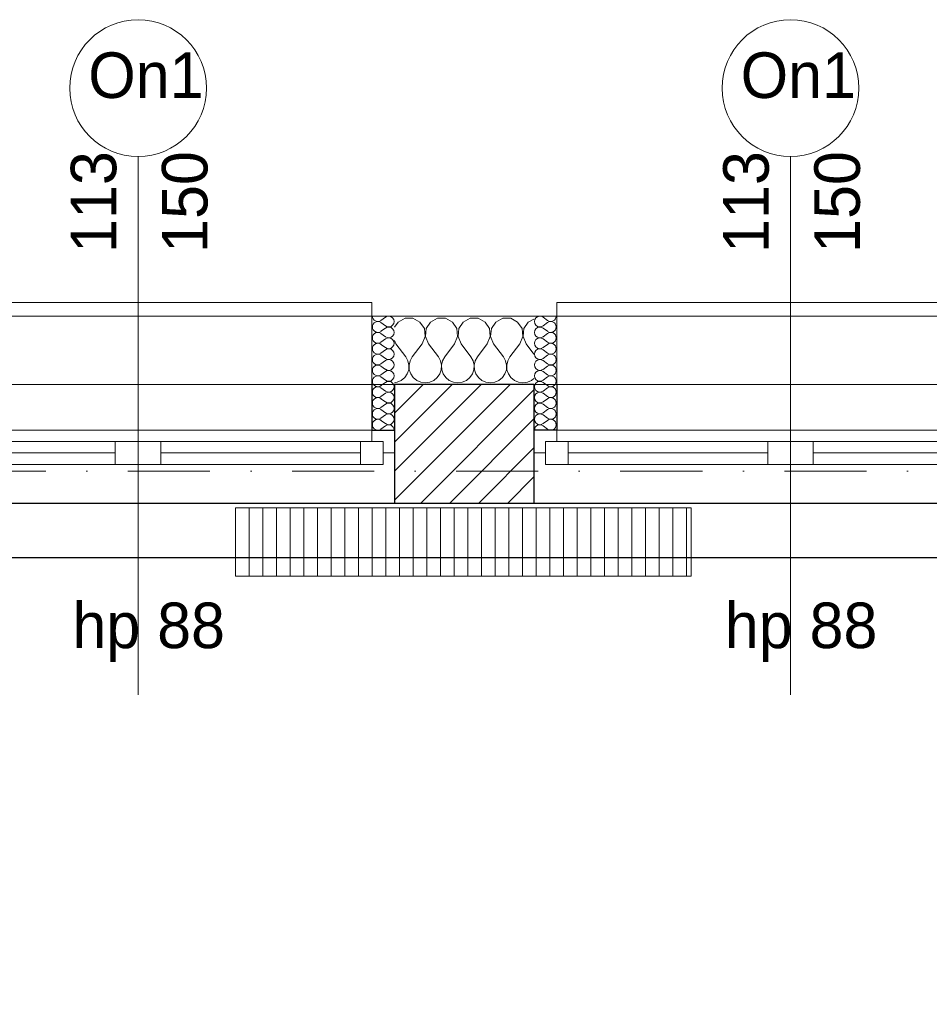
# Model space of a CAD drawing. Header units: millimetres. Extents: x 172139 to 266886, y 89525 to 138225.
# Tile 76 of 94: x 213681 to 215677, y 120167 to 122326. Entities that reach past the tile are written whole.
import ezdxf
from ezdxf.enums import TextEntityAlignment as Align

# ---------------------------------------------------------------- set-up
doc = ezdxf.new("R2010")
doc.units = ezdxf.units.MM
doc.header["$MEASUREMENT"] = 0
doc.linetypes.add('Kropki i Kreski', pattern=[360, 180, -90, 0, -90])
for name, color, linetype in [('Konstrukcja - Siatki mod', 7, 'Continuous'), ('KR_INW', 7, 'Continuous'), ('NAPIS_SODON', 7, 'Continuous'), ('Okna ArchiCADa', 7, 'Continuous'), ('Znaczniki okien ArchiCADa', 7, 'Continuous')]:
    doc.layers.add(name, color=color, linetype=linetype)
for name, color, linetype, lineweight, true_color in [('Konstrukcja - Siatki mod_Nr_pióra__48', 7, 'Continuous', 15, 0xa80f02), ('KR_INW_Nr_pióra__102', 7, 'Continuous', 5, 0xcccccc), ('Okna ArchiCADa_Nr_pióra__61', 7, 'Continuous', 13, 0x6a6a6a), ('Okna ArchiCADa_Nr_pióra__64', 7, 'Continuous', 13, 0x41c341), ('W_KAN_GRZEJNIKI_Nr_pióra__24', 7, 'Continuous', 15, 0x029e21), ('W_KAN_GRZEJNIKI_Nr_pióra__4', 7, 'Continuous', 13, 0x029e21), ('Znaczniki okien ArchiCADa_Nr_pióra__20', 7, 'Continuous', 13, 0xb00000), ('Znaczniki okien ArchiCADa_Nr_pióra__44', 7, 'Continuous', 13, 0x029e21)]:
    doc.layers.add(name, color=color, linetype=linetype, lineweight=lineweight, true_color=true_color)
for name, color, linetype, lineweight in [('KR_INW_Nr_pióra__101', 252, 'Continuous', 5), ('KR_INW_Nr_pióra__27', 7, 'Continuous', 25), ('KR_INW_Nr_pióra__47', 7, 'Continuous', 15), ('NAPIS_SODON_Nr_pióra__1', 7, 'Continuous', 13), ('NAPIS_SODON_Nr_pióra__121', 255, 'Continuous', 0), ('Okna ArchiCADa_Nr_pióra__27', 7, 'Continuous', 25), ('STREFA_NOWE_POM_Nr_pióra__121', 255, 'Continuous', 0), ('Znaczniki okien ArchiCADa_Nr_pióra__7', 7, 'Continuous', 13)]:
    doc.layers.add(name, color=color, linetype=linetype, lineweight=lineweight)
doc.styles.add('GENERATED_STYLE_1', font='txt')

# ---------------------------------------------------------------- blocks, each defined once
blk = doc.blocks.new('Strop_1', base_point=(179225, 121523.3))
at = {"layer": 'NAPIS_SODON_Nr_pióra__1', "linetype": 'Continuous', "flags": 128}
blk.add_lwpolyline([(179225, 121523.3), (179225.9, 107003.8), (250898.3, 107008.3), (250897.4, 121527.8)], close=True, dxfattribs=at)
blk = doc.blocks.new('Strop_2', base_point=(188316, 115154.1))
at = {"layer": 'NAPIS_SODON_Nr_pióra__121', "linetype": 'Continuous', "flags": 128}
blk.add_lwpolyline([(205315.4, 121145.6), (224463.2, 121145.6), (224463.2, 120284.7), (224843.2, 120284.7), (224843.2, 121525.6), (230445.6, 121525.6), (230445.6, 120284.7), (230445.6, 115394.1), (230442.2, 115394.1), (230443.9, 117003.9), (226439, 117009.8), (226379.4, 115221.6), (224893.2, 115252.5), (224893.2, 113397.6), (205242.2, 113397.6)], dxfattribs=at)
blk = doc.blocks.new('*X110')
at = {"layer": 'KR_INW_Nr_pióra__102', "linetype": 'Continuous'}
for p, q in [((214511.7, 121662.7), (214504, 121651.2)), ((214527, 121670.9), (214511.7, 121662.7)), ((214544.4, 121670.9), (214527, 121670.9)), ((214559.7, 121662.7), (214544.4, 121670.9)), ((214569.4, 121648.2), (214559.7, 121662.7)), ((214583.1, 121662.7), (214573.5, 121648.2)), ((214598.4, 121670.9), (214583.1, 121662.7)), ((214615.8, 121670.9), (214598.4, 121670.9)), ((214631.2, 121662.7), (214615.8, 121670.9)), ((214640.8, 121648.2), (214631.2, 121662.7)), ((214654.5, 121662.7), (214644.9, 121648.2)), ((214669.9, 121670.9), (214654.5, 121662.7)), ((214687.3, 121670.9), (214669.9, 121670.9)), ((214702.6, 121662.7), (214687.3, 121670.9)), ((214712.2, 121648.2), (214702.6, 121662.7)), ((214726, 121662.7), (214716.3, 121648.2)), ((214741.3, 121670.9), (214726, 121662.7)), ((214758.7, 121670.9), (214741.3, 121670.9)), ((214774, 121662.7), (214758.7, 121670.9)), ((214783.7, 121648.2), (214774, 121662.7)), ((214797.4, 121662.7), (214787.8, 121648.2)), ((214809.7, 121669.3), (214797.4, 121662.7)), ((214571, 121630.9), (214569.4, 121648.2)), ((214573.5, 121648.2), (214571.8, 121630.9)), ((214642.4, 121630.9), (214640.8, 121648.2)), ((214644.9, 121648.2), (214643.3, 121630.9)), ((214713.9, 121630.9), (214712.2, 121648.2)), ((214716.3, 121648.2), (214714.7, 121630.9)), ((214785.3, 121630.9), (214783.7, 121648.2)), ((214787.8, 121648.2), (214786.1, 121630.9)), ((214504, 121622.4), (214507.1, 121614.9)), ((214507.1, 121614.9), (214528.6, 121586.3)), ((214564.3, 121614.9), (214542.9, 121586.3)), ((214564.3, 121614.9), (214571, 121630.9)), ((214571.8, 121630.9), (214578.6, 121614.9)), ((214578.6, 121614.9), (214600, 121586.3)), ((214635.7, 121614.9), (214614.3, 121586.3)), ((214635.7, 121614.9), (214642.4, 121630.9)), ((214643.3, 121630.9), (214650, 121614.9)), ((214650, 121614.9), (214671.4, 121586.3)), ((214707.1, 121614.9), (214685.7, 121586.3)), ((214707.1, 121614.9), (214713.9, 121630.9)), ((214714.7, 121630.9), (214721.4, 121614.9)), ((214721.4, 121614.9), (214742.9, 121586.3)), ((214778.6, 121614.9), (214757.1, 121586.3)), ((214778.6, 121614.9), (214785.3, 121630.9)), ((214786.1, 121630.9), (214792.9, 121614.9)), ((214792.9, 121614.9), (214809.7, 121592.4)), ((214533.3, 121577.7), (214528.6, 121586.3)), ((214535.6, 121568.1), (214533.3, 121577.7)), ((214535.1, 121558.2), (214535.6, 121568.1)), ((214538.1, 121577.7), (214535.9, 121568.1)), ((214535.9, 121568.1), (214536.3, 121558.2)), ((214542.9, 121586.3), (214538.1, 121577.7)), ((214604.8, 121577.7), (214600, 121586.3)), ((214607, 121568.1), (214604.8, 121577.7)), ((214606.5, 121558.2), (214607, 121568.1)), ((214609.5, 121577.7), (214607.3, 121568.1)), ((214607.3, 121568.1), (214607.8, 121558.2)), ((214614.3, 121586.3), (214609.5, 121577.7)), ((214676.2, 121577.7), (214671.4, 121586.3)), ((214678.4, 121568.1), (214676.2, 121577.7)), ((214677.9, 121558.2), (214678.4, 121568.1)), ((214680.9, 121577.7), (214678.7, 121568.1)), ((214678.7, 121568.1), (214679.2, 121558.2)), ((214685.7, 121586.3), (214680.9, 121577.7)), ((214747.6, 121577.7), (214742.9, 121586.3)), ((214749.9, 121568.1), (214747.6, 121577.7)), ((214749.4, 121558.2), (214749.9, 121568.1)), ((214752.4, 121577.7), (214750.1, 121568.1)), ((214750.1, 121568.1), (214750.6, 121558.2)), ((214757.1, 121586.3), (214752.4, 121577.7)), ((214526.4, 121540.8), (214531.9, 121548.9)), ((214531.9, 121548.9), (214535.1, 121558.2)), ((214536.3, 121558.2), (214539.5, 121548.9)), ((214539.5, 121548.9), (214545.1, 121540.8)), ((214597.8, 121540.8), (214603.4, 121548.9)), ((214603.4, 121548.9), (214606.5, 121558.2)), ((214607.8, 121558.2), (214610.9, 121548.9)), ((214610.9, 121548.9), (214616.5, 121540.8)), ((214669.2, 121540.8), (214674.8, 121548.9)), ((214674.8, 121548.9), (214677.9, 121558.2)), ((214679.2, 121558.2), (214682.3, 121548.9)), ((214682.3, 121548.9), (214687.9, 121540.8)), ((214740.6, 121540.8), (214746.2, 121548.9)), ((214746.2, 121548.9), (214749.4, 121558.2)), ((214750.6, 121558.2), (214753.8, 121548.9)), ((214753.8, 121548.9), (214759.4, 121540.8)), ((214504, 121529.7), (214509.8, 121530.5)), ((214509.8, 121530.5), (214518.8, 121534.5)), ((214518.8, 121534.5), (214526.4, 121540.8)), ((214545.1, 121540.8), (214552.7, 121534.5)), ((214552.7, 121534.5), (214561.7, 121530.5)), ((214561.7, 121530.5), (214571.4, 121529.2)), ((214571.4, 121529.2), (214581.2, 121530.5)), ((214581.2, 121530.5), (214590.2, 121534.5)), ((214590.2, 121534.5), (214597.8, 121540.8)), ((214616.5, 121540.8), (214624.1, 121534.5)), ((214624.1, 121534.5), (214633.1, 121530.5)), ((214633.1, 121530.5), (214642.9, 121529.2)), ((214642.9, 121529.2), (214652.6, 121530.5)), ((214652.6, 121530.5), (214661.6, 121534.5)), ((214661.6, 121534.5), (214669.2, 121540.8)), ((214687.9, 121540.8), (214695.5, 121534.5)), ((214695.5, 121534.5), (214704.5, 121530.5)), ((214704.5, 121530.5), (214714.3, 121529.2)), ((214714.3, 121529.2), (214724, 121530.5)), ((214724, 121530.5), (214733.1, 121534.5)), ((214733.1, 121534.5), (214740.6, 121540.8)), ((214759.4, 121540.8), (214766.9, 121534.5)), ((214766.9, 121534.5), (214776, 121530.5)), ((214776, 121530.5), (214785.7, 121529.2)), ((214785.7, 121529.2), (214795.5, 121530.5)), ((214795.5, 121530.5), (214804.5, 121534.5)), ((214804.5, 121534.5), (214809.7, 121538.9))]:
    blk.add_line(p, q, dxfattribs=at)
blk = doc.blocks.new('*X124')
at = {"layer": 'KR_INW_Nr_pióra__102', "linetype": 'Continuous'}
for p, q in [((214830, 121673.2), (214839.5, 121666.1)), ((214830, 121654.2), (214839.5, 121661.3)), ((214830, 121649.4), (214839.5, 121642.3)), ((214830, 121630.4), (214839.5, 121637.5)), ((214830, 121625.6), (214839.5, 121618.5)), ((214830, 121606.5), (214839.5, 121613.7)), ((214830, 121601.8), (214839.5, 121594.6)), ((214830, 121582.7), (214839.5, 121589.9)), ((214830, 121578), (214839.5, 121570.8)), ((214830, 121558.9), (214839.5, 121566.1)), ((214830, 121554.2), (214839.5, 121547)), ((214830, 121535.1), (214839.5, 121542.3)), ((214830, 121530.4), (214839.5, 121523.2)), ((214830, 121511.3), (214839.5, 121518.5)), ((214830, 121506.5), (214839.5, 121499.4)), ((214830, 121487.5), (214839.5, 121494.6)), ((214830, 121482.7), (214839.5, 121475.6)), ((214830, 121463.7), (214839.5, 121470.8)), ((214830, 121458.9), (214839.5, 121451.8)), ((214830, 121439.9), (214839.5, 121447)), ((214830, 121435.1), (214839.5, 121428))]:
    blk.add_line(p, q, dxfattribs=at)
for centre, start, end in [((214822.8, 121663.7), 53.1301, 306.8699), ((214846.6, 121675.6), 233.1301, 0), ((214846.6, 121651.8), 0, 126.8699), ((214822.8, 121639.9), 53.1301, 306.8699), ((214846.6, 121651.8), 233.1301, 0), ((214846.6, 121628), 0, 126.8699), ((214822.8, 121616.1), 53.1301, 306.8699), ((214846.6, 121628), 233.1301, 0), ((214846.6, 121604.2), 0, 126.8699), ((214822.8, 121592.3), 53.1301, 306.8699), ((214846.6, 121604.2), 233.1301, 0), ((214846.6, 121580.4), 0, 126.8699), ((214822.8, 121568.5), 53.1301, 306.8699), ((214846.6, 121580.4), 233.1301, 0), ((214846.6, 121556.5), 0, 126.8699), ((214822.8, 121544.6), 53.1301, 306.8699), ((214846.6, 121556.5), 233.1301, 0), ((214822.8, 121520.8), 53.1301, 306.8699), ((214846.6, 121532.7), 0, 126.8699), ((214846.6, 121532.7), 233.1301, 0), ((214822.8, 121497), 53.1301, 306.8699), ((214846.6, 121508.9), 0, 126.8699), ((214846.6, 121508.9), 233.1301, 0), ((214822.8, 121473.2), 53.1301, 306.8699), ((214846.6, 121485.1), 0, 126.8699), ((214846.6, 121485.1), 233.1301, 0), ((214822.8, 121449.4), 53.1301, 306.8699), ((214846.6, 121461.3), 0, 126.8699), ((214846.6, 121461.3), 233.1301, 0), ((214846.6, 121437.5), 0, 126.8699), ((214822.8, 121425.6), 53.1301, 180), ((214846.6, 121437.5), 233.1301, 0)]:
    blk.add_arc(centre, 11.9, start, end, dxfattribs=at)
blk = doc.blocks.new('*X127')
at = {"layer": 'KR_INW_Nr_pióra__102', "linetype": 'Continuous'}
for p, q in [((214483.8, 121673.2), (214474.2, 121666.1)), ((214483.8, 121654.2), (214474.2, 121661.3)), ((214483.8, 121649.4), (214474.2, 121642.3)), ((214483.8, 121630.4), (214474.2, 121637.5)), ((214483.8, 121625.6), (214474.2, 121618.5)), ((214483.8, 121606.5), (214474.2, 121613.7)), ((214483.8, 121601.8), (214474.2, 121594.6)), ((214483.8, 121582.7), (214474.2, 121589.9)), ((214483.8, 121578), (214474.2, 121570.8)), ((214483.8, 121558.9), (214474.2, 121566.1)), ((214483.8, 121554.2), (214474.2, 121547)), ((214483.8, 121535.1), (214474.2, 121542.3)), ((214483.8, 121530.4), (214474.2, 121523.2)), ((214483.8, 121511.3), (214474.2, 121518.5)), ((214483.8, 121506.5), (214474.2, 121499.4)), ((214483.8, 121487.5), (214474.2, 121494.6)), ((214483.8, 121482.7), (214474.2, 121475.6)), ((214483.8, 121463.7), (214474.2, 121470.8)), ((214483.8, 121458.9), (214474.2, 121451.8)), ((214483.8, 121439.9), (214474.2, 121447)), ((214483.8, 121435.1), (214474.2, 121428))]:
    blk.add_line(p, q, dxfattribs=at)
for centre, start, end in [((214467.1, 121675.6), 180, 306.8699), ((214490.9, 121663.7), 233.1301, 126.8699), ((214467.1, 121651.8), 53.1301, 180), ((214467.1, 121651.8), 180, 306.8699), ((214467.1, 121628), 53.1301, 180), ((214490.9, 121639.9), 233.1301, 126.8699), ((214467.1, 121628), 180, 306.8699), ((214467.1, 121604.2), 53.1301, 180), ((214490.9, 121616.1), 233.1301, 126.8699), ((214467.1, 121604.2), 180, 306.8699), ((214467.1, 121580.4), 53.1301, 180), ((214490.9, 121592.3), 233.1301, 126.8699), ((214467.1, 121580.4), 180, 306.8699), ((214467.1, 121556.5), 53.1301, 180), ((214490.9, 121568.5), 233.1301, 126.8699), ((214467.1, 121556.5), 180, 306.8699), ((214490.9, 121544.6), 233.1301, 126.8699), ((214467.1, 121532.7), 53.1301, 180), ((214467.1, 121532.7), 180, 306.8699), ((214490.9, 121520.8), 233.1301, 126.8699), ((214467.1, 121508.9), 53.1301, 180), ((214467.1, 121508.9), 180, 306.8699), ((214490.9, 121497), 233.1301, 126.8699), ((214467.1, 121485.1), 53.1301, 180), ((214467.1, 121485.1), 180, 306.8699), ((214490.9, 121473.2), 233.1301, 126.8699), ((214467.1, 121461.3), 53.1301, 180), ((214467.1, 121461.3), 180, 306.8699), ((214490.9, 121449.4), 233.1301, 126.8699), ((214467.1, 121437.5), 53.1301, 180), ((214467.1, 121437.5), 180, 306.8699), ((214490.9, 121425.6), 0, 126.8699)]:
    blk.add_arc(centre, 11.9, start, end, dxfattribs=at)
blk = doc.blocks.new('Okno dwuskrzydłowe 19')
at = {"layer": 'Okna ArchiCADa_Nr_pióra__64', "linetype": 'Continuous'}
for p, q in [((-562.8, 230), (562.8, 230)), ((-537.8, 25), (-487.8, 25)), ((-537.8, -25), (-537.8, 25)), ((-487.8, 25), (-50, 25)), ((-487.8, 25), (-487.8, -25)), ((-487.8, 25), (-50, 25)), ((-50, -25), (-50, 25)), ((-50, 25), (0, 25)), ((0, 25), (0, -25)), ((0, 25), (50, 25)), ((0, -25), (0, 25)), ((50, 25), (487.8, 25)), ((50, 25), (50, -25)), ((50, 25), (487.8, 25)), ((487.8, -25), (487.8, 25)), ((487.8, 25), (537.8, 25)), ((537.8, 25), (537.8, -25)), ((-562.8, 0), (-537.8, 0)), ((-562.8, -50), (-562.8, 0)), ((-537.8, 0), (-537.8, -25)), ((-487.8, 0), (-50, 0)), ((50, 0), (487.8, 0)), ((537.8, -25), (537.8, 0)), ((537.8, 0), (562.8, 0)), ((562.8, -50), (562.8, 0)), ((-537.8, -25), (-512.8, -25)), ((-487.8, -25), (-537.8, -25)), ((-512.8, -25), (-512.8, -50)), ((-50, -25), (-487.8, -25)), ((0, -25), (-50, -25)), ((50, -25), (0, -25)), ((487.8, -25), (50, -25)), ((537.8, -25), (487.8, -25)), ((512.8, -50), (512.8, -25)), ((512.8, -25), (537.8, -25)), ((-512.8, -50), (-562.8, -50)), ((-512.8, -50), (-562.8, -50)), ((0, -50), (-512.8, -50)), ((512.8, -50), (0, -50)), ((562.8, -50), (512.8, -50)), ((512.8, -50), (562.8, -50)), ((-512.8, -300), (512.8, -300)), ((-512.8, -300), (-512.8, -330)), ((512.8, -330), (512.8, -300)), ((-512.8, -330), (512.8, -330))]:
    blk.add_line(p, q, dxfattribs=at)
blk = doc.blocks.new('Znacznik O 19')
at = {"layer": 'Znaczniki okien ArchiCADa_Nr_pióra__20', "linetype": 'Continuous'}
blk.add_line((0, 350), (0, -830), dxfattribs=at)
at = {"layer": 'Znaczniki okien ArchiCADa_Nr_pióra__44', "linetype": 'Continuous'}
for start, end in [(0, 180), (180, 0)]:
    blk.add_arc((0, 500), 150, start, end, dxfattribs=at)
at = {"layer": 'Znaczniki okien ArchiCADa_Nr_pióra__7', "style": 'GENERATED_STYLE_1'}
for tag, p in [('AC_MarkerText_2', (-17.6, 138.6)), ('AC_MarkerText_3', (182.4, 138.7))]:
    blk.add_attdef(tag, text='', height=100, rotation=90, dxfattribs=at).set_placement(p, align=Align.BOTTOM_LEFT)
for tag, p in [('AC_WIDO_ID', (-109.2, 448.3)), ('AC_MarkerText_4', (-144, -758))]:
    blk.add_attdef(tag, text='', height=100, dxfattribs=at).set_placement(p, align=Align.BOTTOM_LEFT)
blk = doc.blocks.new('Wnęka sklepiona płasko 19_3')
at = {"layer": 'Okna ArchiCADa_Nr_pióra__27', "linetype": 'Continuous'}
for p, q in [((-1278.5, 250), (-1278.5, 130)), ((1278.5, 250), (-1278.5, 250)), ((1278.5, 130), (1278.5, 250)), ((-1278.5, 130), (1278.5, 130))]:
    blk.add_line(p, q, dxfattribs=at)
at = {"layer": 'Okna ArchiCADa_Nr_pióra__61', "linetype": 'Continuous'}
blk.add_line((-1278.5, 250), (1278.5, 250), dxfattribs=at)
blk = doc.blocks.new('Ściana_1', base_point=(179075.1, 121675.6))
at = {"layer": 'KR_INW_Nr_pióra__101', "linetype": 'Continuous'}
h = blk.add_hatch(dxfattribs=at)
h.set_pattern_fill('Cegła_licówka', color=256, style=0, pattern_type=2)
h.set_pattern_definition([(45, (0, 0), (-31.819804, 31.819804), [])])
h.paths.add_polyline_path([(214504, 121375.6), (214504, 121265.6), (214809.7, 121265.6), (214809.7, 121375.6), (214809.7, 121425.6), (214809.7, 121525.6), (214504, 121525.6), (214504, 121425.6)])
at = {"layer": 'KR_INW_Nr_pióra__27', "linetype": 'Continuous'}
for p, q in [((214454, 121525.6), (214454, 121425.6)), ((214809.7, 121525.6), (214504, 121525.6)), ((214504, 121525.6), (214504, 121425.6)), ((214809.7, 121525.6), (214809.7, 121425.6)), ((214859.7, 121525.6), (214859.7, 121425.6)), ((214454, 121425.6), (214504, 121425.6)), ((214504, 121425.6), (214504, 121375.6)), ((214859.7, 121425.6), (214809.7, 121425.6)), ((214809.7, 121425.6), (214809.7, 121375.6)), ((214504, 121375.6), (214504, 121265.6)), ((214809.7, 121375.6), (214809.7, 121265.6)), ((214504, 121265.6), (214809.7, 121265.6))]:
    blk.add_line(p, q, dxfattribs=at)
at = {"layer": 'KR_INW_Nr_pióra__47', "linetype": 'Continuous'}
for p, q in [((214504, 121675.6), (214454, 121675.6)), ((214454, 121425.6), (214454, 121675.6)), ((214454, 121675.6), (214454, 121525.6)), ((214809.7, 121675.6), (214859.7, 121675.6)), ((214859.7, 121425.6), (214859.7, 121675.6)), ((214859.7, 121675.6), (214859.7, 121525.6)), ((214504, 121425.6), (214454, 121425.6)), ((214809.7, 121425.6), (214859.7, 121425.6))]:
    blk.add_line(p, q, dxfattribs=at)
at = {"layer": 'KR_INW_Nr_pióra__47', "linetype": 'Continuous', "flags": 128}
blk.add_lwpolyline([(214809.7, 121675.6), (214504, 121675.6)], dxfattribs=at)
at = {"layer": 'KR_INW'}
for name in ['*X127', '*X124', '*X110']:
    blk.add_blockref(name, (0, 0), dxfattribs=at)
at = {"layer": 'Okna ArchiCADa', "color": 251, "linetype": 'Continuous', "lineweight": 13, "true_color": 0x6a6a6a, "xscale": -1, "zscale": 1000, "rotation": 180}
blk.add_blockref('Wnęka sklepiona płasko 19_3', (214656.9, 121395.6), dxfattribs=at)
at = {"layer": 'Okna ArchiCADa_Nr_pióra__64', "linetype": 'Continuous', "xscale": -1, "zscale": 1000, "rotation": 180}
for p in [(213941.2, 121375.6), (215372.6, 121375.6)]:
    blk.add_blockref('Okno dwuskrzydłowe 19', p, dxfattribs=at)
at = {"layer": 'Znaczniki okien ArchiCADa', "color": 14, "lineweight": 13, "true_color": 0xb00000}
ref = blk.add_blockref('Znacznik O 19', (213941.2, 121675.6), dxfattribs=at)
ref.add_attrib('AC_MarkerText_2', '113', dxfattribs={"layer": 'Znaczniki okien ArchiCADa_Nr_pióra__7', "color": 7, "height": 100, "rotation": 90, "style": 'GENERATED_STYLE_1'}).set_placement((213923.5, 121814.2), align=Align.BOTTOM_LEFT)
ref.add_attrib('AC_MarkerText_3', '150', dxfattribs={"layer": 'Znaczniki okien ArchiCADa_Nr_pióra__7', "color": 7, "height": 100, "rotation": 90, "style": 'GENERATED_STYLE_1'}).set_placement((214123.5, 121814.3), align=Align.BOTTOM_LEFT)
ref.add_attrib('AC_MarkerText_4', 'hp 88', dxfattribs={"layer": 'Znaczniki okien ArchiCADa_Nr_pióra__7', "color": 7, "height": 100, "style": 'GENERATED_STYLE_1'}).set_placement((213797.2, 120917.6), align=Align.BOTTOM_LEFT)
ref.add_attrib('AC_WIDO_ID', 'On1', dxfattribs={"layer": 'Znaczniki okien ArchiCADa_Nr_pióra__7', "color": 7, "height": 100, "style": 'GENERATED_STYLE_1'}).set_placement((213832, 122123.9), align=Align.BOTTOM_LEFT)
ref = blk.add_blockref('Znacznik O 19', (215372.6, 121675.6), dxfattribs=at)
ref.add_attrib('AC_MarkerText_2', '113', dxfattribs={"layer": 'Znaczniki okien ArchiCADa_Nr_pióra__7', "color": 7, "height": 100, "rotation": 90, "style": 'GENERATED_STYLE_1'}).set_placement((215354.9, 121814.2), align=Align.BOTTOM_LEFT)
ref.add_attrib('AC_MarkerText_3', '150', dxfattribs={"layer": 'Znaczniki okien ArchiCADa_Nr_pióra__7', "color": 7, "height": 100, "rotation": 90, "style": 'GENERATED_STYLE_1'}).set_placement((215554.9, 121814.3), align=Align.BOTTOM_LEFT)
ref.add_attrib('AC_MarkerText_4', 'hp 88', dxfattribs={"layer": 'Znaczniki okien ArchiCADa_Nr_pióra__7', "color": 7, "height": 100, "style": 'GENERATED_STYLE_1'}).set_placement((215228.6, 120917.6), align=Align.BOTTOM_LEFT)
ref.add_attrib('AC_WIDO_ID', 'On1', dxfattribs={"layer": 'Znaczniki okien ArchiCADa_Nr_pióra__7', "color": 7, "height": 100, "style": 'GENERATED_STYLE_1'}).set_placement((215263.4, 122123.9), align=Align.BOTTOM_LEFT)
blk = doc.blocks.new('Standardowy znacznik siatki_10')
at = {"layer": 'Konstrukcja - Siatki mod_Nr_pióra__48', "linetype": 'Kropki i Kreski'}
blk.add_line((1000, 0), (72912, 0), dxfattribs=at)

msp = doc.modelspace()

# ---------------------------------------------------------------- hatches: boundary and pattern name
at = {"layer": 'W_KAN_GRZEJNIKI_Nr_pióra__4', "linetype": 'Continuous'}
h = msp.add_hatch(dxfattribs=at)
h.set_pattern_fill('Sklejka', color=256, style=0, pattern_type=2)
h.set_pattern_definition([(270, (214154.818, 120852.636), (30, 0), [])])
h.paths.add_polyline_path([(215154.8, 121105.6), (215154.8, 121255.6), (214154.8, 121255.6), (214154.8, 121105.6)])

# ---------------------------------------------------------------- linework, layer by layer
at = {"layer": 'STREFA_NOWE_POM_Nr_pióra__121', "linetype": 'Continuous', "flags": 128}
msp.add_lwpolyline([(216210.8, 119674.7), (216210.8, 121145.6), (212316.5, 121145.6), (212316.5, 117206.8), (216210.8, 117206.8)], close=True, dxfattribs=at)
at = {"layer": 'W_KAN_GRZEJNIKI_Nr_pióra__24', "linetype": 'Continuous', "flags": 128}
msp.add_lwpolyline([(215154.8, 121105.6), (215154.8, 121255.6), (214154.8, 121255.6), (214154.8, 121105.6)], close=True, dxfattribs=at)

# ---------------------------------------------------------------- block references
at = {"layer": 'Konstrukcja - Siatki mod', "color": 8, "linetype": 'Continuous', "lineweight": 13, "zscale": 1000}
msp.add_blockref('Standardowy znacznik siatki_10', (177989.3, 121335.6), dxfattribs=at)
at = {"layer": 'KR_INW'}
msp.add_blockref('Ściana_1', (179075.1, 121675.6), dxfattribs=at)
at = {"layer": 'NAPIS_SODON', "linetype": 'Continuous'}
msp.add_blockref('Strop_1', (179225, 121523.3), dxfattribs=at)
at = {"layer": 'NAPIS_SODON', "color": 255, "linetype": 'Continuous', "lineweight": 0}
msp.add_blockref('Strop_2', (188316, 115154.1), dxfattribs=at)

doc.saveas('drawing.dxf')
